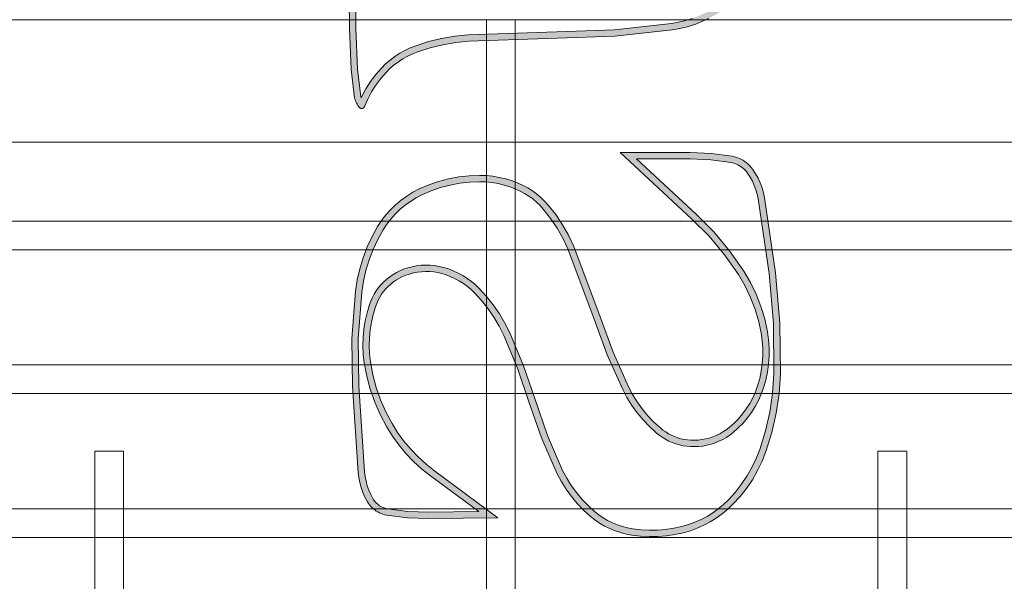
# Model space of a CAD drawing. Header units: millimetres. Extents: x -1097 to 62791, y -9731 to 18031.
# Tile 8 of 59: x 3218 to 3830, y -2303 to -1955. Entities that reach past the tile are written whole.
import ezdxf

# ---------------------------------------------------------------- set-up
doc = ezdxf.new("R2010")
doc.units = ezdxf.units.MM
doc.linetypes.add('DASHED', pattern=[19.05, 12.7, -6.35])
doc.layers.add('Ceiling', color=14, linetype='Continuous', lineweight=9)
doc.layers.add('E Celing Lighting', color=5, linetype='DASHED', lineweight=5)
doc.layers.add('RCP LAYOUT', color=9, linetype='Continuous', true_color=0x808080)

# ---------------------------------------------------------------- blocks, each defined once
blk = doc.blocks.new('kuaryfjeh')
at = {"ltscale": 0.25, "true_color": 0x808080}
h = blk.add_hatch(color=8, dxfattribs=at)
h.dxf.hatch_style = 1
h.paths.add_polyline_path([(72.908, -5.701), (72.938, -5.685), (72.271, -5.62), (71.2, -5.586), (69.738, -5.583), (69.527, -5.594), (69.32, -5.621), (69.125, -5.65), (69.133, -5.669), (69.142, -5.689), (69.153, -5.708), (69.165, -5.726), (69.178, -5.743), (69.193, -5.759), (69.208, -5.775), (69.224, -5.789), (69.242, -5.802), (69.264, -5.816), (69.352, -5.871), (69.439, -5.935), (69.522, -6.004), (69.601, -6.079), (69.674, -6.159), (69.742, -6.244), (69.805, -6.332), (69.861, -6.425), (69.911, -6.521), (69.955, -6.621), (70.066, -6.931), (70.153, -7.249), (70.214, -7.572), (70.25, -7.9), (70.261, -8.238), (70.247, -8.576), (70.206, -8.911), (70.14, -9.243), (70.102, -9.382), (70.054, -9.518), (69.997, -9.651), (69.932, -9.78), (69.857, -9.903), (69.775, -10.021), (69.684, -10.134), (69.59, -10.235), (69.283, -10.569), (69.278, -10.575), (69.273, -10.583), (69.268, -10.59), (69.264, -10.598), (69.261, -10.606), (69.258, -10.615), (69.305, -10.623), (69.392, -10.632), (69.515, -10.636), (69.549, -10.64), (69.583, -10.646), (69.617, -10.654), (69.65, -10.664), (69.682, -10.676), (69.714, -10.691), (69.744, -10.708), (69.773, -10.726), (69.801, -10.747), (69.828, -10.769), (69.885, -10.825), (69.938, -10.885), (69.986, -10.948), (70.03, -11.015), (70.07, -11.085), (70.12, -11.191), (70.163, -11.302), (70.198, -11.414), (70.225, -11.529), (70.253, -11.698), (70.27, -11.868), (70.286, -12.346), (70.318, -12.651), (70.37, -12.953), (70.443, -13.252), (70.536, -13.544), (70.586, -13.671), (70.644, -13.794), (70.711, -13.914), (70.784, -14.028), (70.866, -14.137), (70.954, -14.241), (71.049, -14.339), (71.15, -14.43), (71.256, -14.514), (71.427, -14.63), (71.605, -14.735), (71.789, -14.828), (71.979, -14.909), (72.174, -14.976), (72.373, -15.031), (72.574, -15.072), (73.634, -15.205), (74.7, -15.25), (75.887, -15.195), (77.065, -15.03), (77.22, -14.995), (77.373, -14.949), (77.523, -14.891), (77.668, -14.823), (77.807, -14.744), (77.941, -14.655), (78.068, -14.557), (78.187, -14.449), (78.299, -14.333), (78.408, -14.203), (78.509, -14.065), (78.601, -13.921), (78.683, -13.771), (78.755, -13.615), (78.817, -13.456), (78.868, -13.293), (78.909, -13.126), (78.939, -12.958), (79.083, -11.619), (79.134, -10.269), (79.205, -8.189), (79.236, -7.874), (79.289, -7.562), (79.364, -7.254), (79.46, -6.953), (79.51, -6.824), (79.569, -6.699), (79.637, -6.578), (79.712, -6.462), (79.796, -6.351), (79.886, -6.247), (79.983, -6.149), (80.136, -6.015), (80.299, -5.894), (80.47, -5.786), (80.65, -5.692), (80.687, -5.676), (80.678, -5.673), (80.658, -5.668), (80.008, -5.586), (79.054, -5.549), (77.366, -5.538), (77.308, -5.541), (77.252, -5.547), (77.197, -5.557), (77.143, -5.571), (77.09, -5.588), (77.038, -5.61), (76.988, -5.635), (76.985, -5.637), (76.982, -5.639), (76.98, -5.642), (76.978, -5.645), (76.976, -5.648), (76.975, -5.652), (76.974, -5.656), (76.974, -5.66), (76.974, -5.663), (76.975, -5.667), (76.977, -5.671), (76.978, -5.674), (77.189, -5.97), (77.423, -6.253), (77.538, -6.39), (77.647, -6.538), (77.745, -6.694), (77.833, -6.856), (77.91, -7.024), (77.975, -7.196), (78.029, -7.372), (78.071, -7.552), (78.245, -8.638), (78.338, -9.734), (78.347, -10.864), (78.269, -11.992), (78.22, -12.328), (78.145, -12.66), (78.046, -12.984), (77.922, -13.3), (77.774, -13.605), (77.715, -13.709), (77.648, -13.808), (77.575, -13.902), (77.495, -13.991), (77.409, -14.074), (77.318, -14.151), (77.221, -14.221), (77.12, -14.284), (77.015, -14.339), (76.906, -14.388), (76.553, -14.515), (76.191, -14.615), (75.823, -14.688), (75.451, -14.733), (75.066, -14.752), (74.681, -14.742), (74.298, -14.705), (73.918, -14.639), (73.764, -14.601), (73.614, -14.552), (73.467, -14.491), (73.325, -14.42), (73.188, -14.339), (73.058, -14.249), (72.934, -14.148), (72.818, -14.04), (72.765, -13.982), (72.716, -13.922), (72.671, -13.858), (72.631, -13.791), (72.595, -13.722), (72.564, -13.65), (72.538, -13.576), (72.517, -13.5), (72.313, -12.457), (72.174, -11.136), (72.129, -9.632), (72.164, -7.661), (72.189, -7.301), (72.238, -6.943), (72.312, -6.589), (72.344, -6.473), (72.385, -6.36), (72.434, -6.25), (72.491, -6.144), (72.555, -6.043), (72.627, -5.947), (72.676, -5.89), (72.729, -5.837), (72.785, -5.787), (72.845, -5.742)], flags=16)
h.paths.add_polyline_path([(77.387, -13.887), (77.46, -13.806), (77.527, -13.72), (77.587, -13.63), (77.642, -13.535), (77.784, -13.24), (77.904, -12.935), (78, -12.621), (78.072, -12.301), (78.12, -11.976), (78.197, -10.86), (78.188, -9.741), (78.096, -8.656), (77.924, -7.581), (77.884, -7.411), (77.833, -7.245), (77.771, -7.082), (77.699, -6.923), (77.616, -6.77), (77.523, -6.623), (77.42, -6.482), (77.308, -6.349), (77.069, -6.062), (76.853, -5.757), (76.847, -5.747), (76.842, -5.736), (76.837, -5.726), (76.833, -5.714), (76.83, -5.703), (76.827, -5.692), (76.825, -5.68), (76.824, -5.668), (76.824, -5.656), (76.825, -5.645), (76.826, -5.633), (76.828, -5.621), (76.831, -5.61), (76.835, -5.599), (76.839, -5.588), (76.844, -5.577), (76.85, -5.567), (76.856, -5.557), (76.863, -5.548), (76.871, -5.539), (76.879, -5.53), (76.888, -5.522), (76.897, -5.515), (76.907, -5.509), (76.917, -5.503), (76.976, -5.473), (77.038, -5.448), (77.101, -5.427), (77.165, -5.41), (77.231, -5.398), (77.297, -5.391), (77.363, -5.388), (79.057, -5.399), (80.02, -5.436), (80.685, -5.52), (80.716, -5.527), (80.746, -5.537), (80.776, -5.548), (80.805, -5.561), (80.834, -5.576), (80.861, -5.593), (80.887, -5.612), (80.911, -5.633), (80.915, -5.636), (80.918, -5.639), (80.921, -5.643), (80.924, -5.647), (80.926, -5.651), (80.928, -5.655), (80.93, -5.659), (80.932, -5.664), (80.933, -5.668), (80.934, -5.673), (80.935, -5.677), (80.935, -5.682), (80.935, -5.687), (80.935, -5.691), (80.934, -5.696), (80.934, -5.701), (80.932, -5.705), (80.931, -5.71), (80.929, -5.714), (80.927, -5.718), (80.925, -5.722), (80.922, -5.726), (80.92, -5.73), (80.917, -5.734), (80.913, -5.737), (80.91, -5.74), (80.906, -5.743), (80.902, -5.746), (80.898, -5.748), (80.894, -5.75), (80.89, -5.752), (80.714, -5.827), (80.545, -5.916), (80.384, -6.018), (80.23, -6.132), (80.086, -6.258), (79.996, -6.349), (79.912, -6.446), (79.835, -6.548), (79.765, -6.655), (79.703, -6.767), (79.648, -6.883), (79.601, -7.003), (79.508, -7.295), (79.436, -7.592), (79.385, -7.894), (79.354, -8.199), (79.284, -10.274), (79.233, -11.63), (79.087, -12.979), (79.056, -13.157), (79.013, -13.333), (78.958, -13.506), (78.893, -13.674), (78.817, -13.838), (78.73, -13.997), (78.633, -14.149), (78.527, -14.295), (78.411, -14.433), (78.292, -14.557), (78.164, -14.672), (78.029, -14.777), (77.886, -14.872), (77.737, -14.956), (77.582, -15.029), (77.422, -15.091), (77.259, -15.14), (77.092, -15.178), (75.901, -15.344), (74.701, -15.4), (73.622, -15.355), (72.55, -15.22), (72.338, -15.177), (72.13, -15.12), (71.925, -15.049), (71.726, -14.965), (71.533, -14.867), (71.346, -14.757), (71.168, -14.634), (71.053, -14.544), (70.945, -14.447), (70.843, -14.342), (70.748, -14.231), (70.661, -14.114), (70.582, -13.991), (70.511, -13.863), (70.448, -13.731), (70.395, -13.594), (70.299, -13.292), (70.223, -12.984), (70.169, -12.671), (70.137, -12.356), (70.121, -11.878), (70.105, -11.718), (70.078, -11.559), (70.053, -11.454), (70.021, -11.351), (69.982, -11.251), (69.936, -11.153), (69.902, -11.093), (69.864, -11.035), (69.822, -10.98), (69.776, -10.929), (69.727, -10.88), (69.708, -10.865), (69.688, -10.85), (69.667, -10.837), (69.646, -10.825), (69.623, -10.814), (69.601, -10.806), (69.577, -10.798), (69.553, -10.793), (69.529, -10.788), (69.505, -10.786), (69.382, -10.782), (69.285, -10.772), (69.188, -10.755), (69.181, -10.753), (69.174, -10.751), (69.167, -10.748), (69.161, -10.745), (69.154, -10.741), (69.148, -10.737), (69.143, -10.733), (69.137, -10.728), (69.132, -10.723), (69.127, -10.717), (69.123, -10.711), (69.119, -10.705), (69.115, -10.699), (69.112, -10.692), (69.109, -10.685), (69.107, -10.678), (69.106, -10.671), (69.104, -10.664), (69.104, -10.657), (69.103, -10.649), (69.104, -10.63), (69.106, -10.611), (69.109, -10.592), (69.114, -10.573), (69.12, -10.554), (69.128, -10.536), (69.136, -10.519), (69.146, -10.502), (69.157, -10.486), (69.169, -10.471), (69.48, -10.134), (69.571, -10.036), (69.655, -9.931), (69.732, -9.822), (69.801, -9.707), (69.862, -9.587), (69.914, -9.464), (69.959, -9.337), (69.994, -9.208), (70.058, -8.888), (70.097, -8.563), (70.111, -8.237), (70.101, -7.91), (70.066, -7.594), (70.007, -7.282), (69.923, -6.976), (69.816, -6.677), (69.776, -6.587), (69.73, -6.499), (69.679, -6.415), (69.622, -6.334), (69.56, -6.257), (69.494, -6.184), (69.422, -6.116), (69.347, -6.053), (69.267, -5.995), (69.184, -5.943), (69.157, -5.925), (69.131, -5.906), (69.107, -5.885), (69.084, -5.863), (69.062, -5.839), (69.043, -5.813), (69.025, -5.786), (69.009, -5.758), (68.995, -5.729), (68.983, -5.699), (68.981, -5.69), (68.978, -5.681), (68.977, -5.672), (68.976, -5.663), (68.975, -5.653), (68.976, -5.644), (68.977, -5.635), (68.978, -5.626), (68.98, -5.617), (68.983, -5.608), (68.986, -5.599), (68.99, -5.591), (68.994, -5.583), (68.999, -5.575), (69.004, -5.567), (69.01, -5.56), (69.016, -5.554), (69.023, -5.547), (69.03, -5.542), (69.038, -5.536), (69.046, -5.532), (69.054, -5.527), (69.062, -5.524), (69.071, -5.52), (69.08, -5.518), (69.295, -5.473), (69.514, -5.444), (69.734, -5.433), (71.202, -5.436), (72.281, -5.47), (73.016, -5.541), (73.05, -5.548), (73.084, -5.556), (73.117, -5.567), (73.149, -5.581), (73.18, -5.596), (73.21, -5.614), (73.239, -5.634), (73.242, -5.636), (73.244, -5.639), (73.247, -5.641), (73.249, -5.644), (73.251, -5.647), (73.253, -5.65), (73.255, -5.653), (73.257, -5.656), (73.258, -5.66), (73.259, -5.663), (73.26, -5.667), (73.26, -5.67), (73.261, -5.674), (73.261, -5.677), (73.261, -5.681), (73.26, -5.685), (73.26, -5.688), (73.259, -5.692), (73.258, -5.695), (73.257, -5.698), (73.255, -5.702), (73.254, -5.705), (73.252, -5.708), (73.25, -5.711), (73.247, -5.714), (73.245, -5.716), (73.242, -5.719), (73.24, -5.721), (73.237, -5.723), (73.234, -5.725), (73.231, -5.727), (73.227, -5.728), (73.224, -5.729), (73.221, -5.73), (73.159, -5.749), (73.099, -5.772), (73.041, -5.799), (72.985, -5.83), (72.931, -5.865), (72.88, -5.904), (72.831, -5.946), (72.786, -5.992), (72.744, -6.04), (72.679, -6.128), (72.62, -6.22), (72.569, -6.316), (72.524, -6.416), (72.487, -6.519), (72.457, -6.624), (72.386, -6.969), (72.339, -7.317), (72.314, -7.667), (72.279, -9.631), (72.324, -11.126), (72.461, -12.434), (72.663, -13.466), (72.681, -13.531), (72.704, -13.595), (72.731, -13.658), (72.762, -13.718), (72.797, -13.776), (72.836, -13.832), (72.879, -13.884), (72.925, -13.934), (73.033, -14.035), (73.148, -14.129), (73.269, -14.213), (73.396, -14.289), (73.529, -14.355), (73.665, -14.411), (73.806, -14.457), (73.949, -14.492), (74.318, -14.556), (74.69, -14.592), (75.064, -14.602), (75.438, -14.584), (75.799, -14.54), (76.157, -14.469), (76.508, -14.372), (76.851, -14.248), (76.95, -14.204), (77.045, -14.154), (77.138, -14.096), (77.225, -14.032), (77.309, -13.962)])
h = blk.add_hatch(color=8, dxfattribs=at)
h.dxf.hatch_style = 1
h.paths.add_polyline_path([(89.462, -5.752), (87.447, -5.617), (86.342, -5.606), (85.242, -5.689), (84.987, -5.728), (84.734, -5.785), (84.486, -5.86), (84.244, -5.953), (84.009, -6.063), (83.782, -6.189), (83.652, -6.274), (83.529, -6.368), (83.413, -6.472), (83.304, -6.583), (83.204, -6.703), (83.113, -6.829), (83.031, -6.962), (82.959, -7.1), (82.867, -7.314), (82.791, -7.535), (82.732, -7.76), (82.689, -7.989), (82.663, -8.221), (82.655, -8.454), (82.659, -8.599), (82.674, -8.744), (82.698, -8.887), (82.731, -9.029), (82.773, -9.168), (82.825, -9.303), (82.873, -9.409), (82.928, -9.511), (82.99, -9.608), (83.058, -9.702), (83.132, -9.79), (83.212, -9.874), (83.297, -9.951), (83.513, -10.122), (83.741, -10.275), (83.98, -10.411), (84.228, -10.528), (85.877, -11.144), (86.713, -11.449), (87.531, -11.815), (87.721, -11.916), (87.904, -12.03), (88.079, -12.156), (88.244, -12.294), (88.401, -12.442), (88.546, -12.601), (88.602, -12.67), (88.653, -12.743), (88.699, -12.818), (88.74, -12.897), (88.775, -12.978), (88.806, -13.062), (88.83, -13.147), (88.849, -13.234), (88.863, -13.321), (88.871, -13.41), (88.872, -13.499), (88.868, -13.597), (88.857, -13.696), (88.839, -13.793), (88.815, -13.889), (88.784, -13.983), (88.747, -14.074), (88.704, -14.163), (88.655, -14.249), (88.601, -14.331), (88.541, -14.409), (88.434, -14.53), (88.319, -14.643), (88.197, -14.747), (88.067, -14.842), (87.931, -14.928), (87.79, -15.004), (87.643, -15.07), (87.492, -15.125), (87.309, -15.177), (87.123, -15.217), (86.934, -15.243), (86.744, -15.257), (86.554, -15.256), (86.364, -15.243), (86.175, -15.216), (85.875, -15.151), (85.581, -15.062), (85.295, -14.95), (85.019, -14.816), (84.753, -14.661), (84.277, -14.327), (83.831, -13.954), (83.42, -13.546), (82.116, -12.139), (82.116, -13.4), (82.138, -13.883), (82.203, -14.359), (82.212, -14.401), (82.224, -14.442), (82.239, -14.482), (82.257, -14.521), (82.277, -14.559), (82.3, -14.595), (82.326, -14.629), (82.353, -14.662), (82.383, -14.692), (82.415, -14.72), (82.449, -14.746), (82.542, -14.807), (82.638, -14.86), (82.739, -14.906), (82.842, -14.944), (82.948, -14.974), (83.057, -14.997), (84.809, -15.254), (85.984, -15.355), (87.162, -15.368), (87.614, -15.337), (88.062, -15.272), (88.504, -15.172), (88.937, -15.037), (89.154, -14.951), (89.365, -14.849), (89.568, -14.732), (89.762, -14.601), (89.947, -14.456), (90.121, -14.298), (90.23, -14.183), (90.332, -14.06), (90.425, -13.931), (90.509, -13.795), (90.583, -13.654), (90.648, -13.508), (90.702, -13.358), (90.746, -13.204), (90.787, -13.015), (90.815, -12.824), (90.83, -12.631), (90.833, -12.438), (90.823, -12.245), (90.801, -12.053), (90.778, -11.93), (90.747, -11.808), (90.708, -11.69), (90.66, -11.574), (90.605, -11.462), (90.542, -11.354), (90.471, -11.251), (90.394, -11.153), (90.256, -11.001), (90.108, -10.859), (89.95, -10.728), (89.784, -10.608), (89.61, -10.5), (89.429, -10.405), (88.613, -10.048), (87.768, -9.756), (86.976, -9.487), (86.2, -9.161), (85.973, -9.047), (85.754, -8.918), (85.545, -8.774), (85.346, -8.616), (85.158, -8.445), (85.073, -8.356), (84.993, -8.261), (84.921, -8.162), (84.855, -8.057), (84.796, -7.949), (84.744, -7.837), (84.7, -7.721), (84.663, -7.603), (84.639, -7.5), (84.622, -7.396), (84.613, -7.29), (84.61, -7.184), (84.615, -7.079), (84.628, -6.973), (84.648, -6.869), (84.675, -6.767), (84.709, -6.667), (84.744, -6.582), (84.786, -6.5), (84.832, -6.421), (84.884, -6.346), (84.941, -6.274), (85.002, -6.206), (85.068, -6.142), (85.138, -6.083), (85.212, -6.029), (85.289, -5.981), (85.37, -5.937), (85.453, -5.899), (85.538, -5.867), (85.728, -5.811), (85.92, -5.767), (86.115, -5.736), (86.312, -5.718), (86.509, -5.714), (86.706, -5.723), (86.903, -5.745), (87.216, -5.803), (87.525, -5.885), (87.826, -5.99), (88.119, -6.118), (88.401, -6.267), (88.622, -6.405), (88.833, -6.558), (89.033, -6.725), (89.222, -6.905), (89.398, -7.098), (89.558, -7.301), (90.398, -8.436), (90.409, -7.258), (90.391, -6.772), (90.33, -6.292), (90.324, -6.26), (90.315, -6.228), (90.304, -6.196), (90.29, -6.166), (90.275, -6.136), (90.258, -6.107), (90.239, -6.08), (90.218, -6.054), (90.196, -6.03), (90.172, -6.007), (90.146, -5.986), (90.119, -5.966), (90.091, -5.949), (89.993, -5.897), (89.892, -5.853), (89.788, -5.816), (89.681, -5.787), (89.573, -5.766)], flags=16)
h.paths.add_polyline_path([(90.543, -8.885), (89.439, -7.392), (89.283, -7.196), (89.114, -7.01), (88.933, -6.837), (88.741, -6.676), (88.539, -6.53), (88.326, -6.397), (88.054, -6.253), (87.772, -6.13), (87.481, -6.028), (87.183, -5.949), (86.881, -5.893), (86.694, -5.872), (86.507, -5.864), (86.32, -5.868), (86.134, -5.885), (85.949, -5.914), (85.766, -5.956), (85.586, -6.01), (85.51, -6.038), (85.436, -6.072), (85.365, -6.11), (85.296, -6.153), (85.231, -6.201), (85.168, -6.254), (85.11, -6.31), (85.055, -6.371), (85.005, -6.435), (84.959, -6.502), (84.917, -6.572), (84.881, -6.645), (84.849, -6.72), (84.819, -6.811), (84.794, -6.903), (84.776, -6.996), (84.765, -7.091), (84.76, -7.186), (84.762, -7.282), (84.771, -7.377), (84.786, -7.471), (84.808, -7.564), (84.842, -7.672), (84.882, -7.779), (84.93, -7.882), (84.984, -7.981), (85.045, -8.077), (85.112, -8.169), (85.184, -8.256), (85.263, -8.337), (85.443, -8.502), (85.634, -8.653), (85.835, -8.791), (86.045, -8.915), (86.263, -9.025), (87.029, -9.346), (87.816, -9.614), (88.668, -9.909), (89.494, -10.27), (89.685, -10.37), (89.867, -10.484), (90.042, -10.61), (90.208, -10.747), (90.363, -10.896), (90.508, -11.056), (90.592, -11.162), (90.668, -11.274), (90.737, -11.391), (90.797, -11.512), (90.848, -11.637), (90.891, -11.766), (90.925, -11.897), (90.95, -12.031), (90.973, -12.232), (90.983, -12.435), (90.98, -12.638), (90.964, -12.841), (90.934, -13.042), (90.892, -13.24), (90.845, -13.404), (90.787, -13.564), (90.718, -13.719), (90.639, -13.87), (90.55, -14.014), (90.451, -14.152), (90.342, -14.283), (90.225, -14.405), (90.044, -14.571), (89.851, -14.722), (89.648, -14.86), (89.435, -14.982), (89.214, -15.088), (88.987, -15.178), (88.543, -15.317), (88.089, -15.42), (87.629, -15.487), (87.166, -15.518), (85.977, -15.505), (84.792, -15.403), (83.031, -15.145), (82.912, -15.12), (82.795, -15.087), (82.681, -15.044), (82.571, -14.994), (82.464, -14.935), (82.362, -14.869), (82.32, -14.836), (82.28, -14.801), (82.243, -14.763), (82.208, -14.723), (82.176, -14.68), (82.148, -14.635), (82.122, -14.588), (82.1, -14.539), (82.082, -14.489), (82.067, -14.438), (82.055, -14.385), (81.989, -13.896), (81.966, -13.403), (81.966, -11.756), (83.528, -13.442), (83.932, -13.843), (84.368, -14.208), (84.834, -14.534), (85.089, -14.683), (85.355, -14.812), (85.63, -14.92), (85.913, -15.005), (86.201, -15.068), (86.379, -15.094), (86.559, -15.106), (86.739, -15.107), (86.918, -15.094), (87.097, -15.069), (87.273, -15.032), (87.446, -14.982), (87.587, -14.931), (87.724, -14.869), (87.856, -14.799), (87.983, -14.718), (88.103, -14.629), (88.218, -14.532), (88.325, -14.427), (88.425, -14.314), (88.479, -14.244), (88.528, -14.17), (88.571, -14.093), (88.61, -14.013), (88.643, -13.931), (88.671, -13.847), (88.692, -13.761), (88.708, -13.674), (88.718, -13.586), (88.722, -13.497), (88.721, -13.418), (88.714, -13.339), (88.702, -13.261), (88.685, -13.184), (88.663, -13.108), (88.636, -13.034), (88.604, -12.962), (88.568, -12.892), (88.527, -12.825), (88.482, -12.76), (88.433, -12.699), (88.294, -12.547), (88.145, -12.406), (87.987, -12.275), (87.82, -12.154), (87.646, -12.046), (87.465, -11.95), (86.657, -11.588), (85.825, -11.285), (84.17, -10.666), (83.911, -10.544), (83.662, -10.403), (83.425, -10.243), (83.2, -10.066), (83.107, -9.981), (83.02, -9.89), (82.94, -9.794), (82.866, -9.693), (82.799, -9.586), (82.739, -9.476), (82.686, -9.361), (82.631, -9.216), (82.586, -9.068), (82.55, -8.917), (82.525, -8.764), (82.51, -8.609), (82.504, -8.454), (82.513, -8.21), (82.54, -7.967), (82.585, -7.727), (82.648, -7.491), (82.727, -7.26), (82.823, -7.036), (82.901, -6.888), (82.988, -6.746), (83.086, -6.61), (83.193, -6.483), (83.309, -6.363), (83.433, -6.253), (83.566, -6.152), (83.705, -6.06), (83.941, -5.929), (84.185, -5.815), (84.438, -5.718), (84.696, -5.64), (84.959, -5.58), (85.225, -5.539), (86.338, -5.456), (87.453, -5.467), (89.475, -5.603), (89.596, -5.617), (89.715, -5.641), (89.832, -5.673), (89.947, -5.713), (90.058, -5.762), (90.166, -5.819), (90.203, -5.842), (90.238, -5.867), (90.271, -5.895), (90.303, -5.924), (90.332, -5.956), (90.359, -5.99), (90.384, -6.026), (90.406, -6.063), (90.426, -6.102), (90.443, -6.141), (90.458, -6.182), (90.469, -6.224), (90.478, -6.267), (90.541, -6.76), (90.559, -7.256)])
at = {"layer": 'E Celing Lighting', "color": 8, "true_color": 0x808080}
for points in [[(77.363, -5.388), (79.057, -5.399), (80.02, -5.436), (80.685, -5.52), (80.716, -5.527), (80.746, -5.537), (80.776, -5.548), (80.805, -5.561), (80.834, -5.576), (80.861, -5.593), (80.887, -5.612), (80.911, -5.633), (80.915, -5.636), (80.918, -5.639), (80.921, -5.643), (80.924, -5.647), (80.926, -5.651), (80.928, -5.655), (80.93, -5.659), (80.932, -5.664), (80.933, -5.668), (80.934, -5.673), (80.935, -5.677), (80.935, -5.682), (80.935, -5.687), (80.935, -5.691), (80.934, -5.696), (80.934, -5.701), (80.932, -5.705), (80.931, -5.71), (80.929, -5.714), (80.927, -5.718), (80.925, -5.722), (80.922, -5.726), (80.92, -5.73), (80.917, -5.734), (80.913, -5.737), (80.91, -5.74), (80.906, -5.743), (80.902, -5.746), (80.898, -5.748), (80.894, -5.75), (80.89, -5.752), (80.714, -5.827), (80.545, -5.916), (80.384, -6.018), (80.23, -6.132), (80.086, -6.258), (79.996, -6.349), (79.912, -6.446), (79.835, -6.548), (79.765, -6.655), (79.703, -6.767), (79.648, -6.883), (79.601, -7.003), (79.508, -7.295), (79.436, -7.592), (79.385, -7.894), (79.354, -8.199), (79.284, -10.274), (79.233, -11.63), (79.087, -12.979), (79.056, -13.157), (79.013, -13.333), (78.958, -13.506), (78.893, -13.674), (78.817, -13.838)], [(78.817, -13.456), (78.868, -13.293), (78.909, -13.126), (78.939, -12.958), (79.083, -11.619), (79.134, -10.269), (79.205, -8.189), (79.236, -7.874), (79.289, -7.562), (79.364, -7.254), (79.46, -6.953), (79.51, -6.824), (79.569, -6.699), (79.637, -6.578), (79.712, -6.462), (79.796, -6.351), (79.886, -6.247), (79.983, -6.149), (80.136, -6.015), (80.299, -5.894), (80.47, -5.786), (80.65, -5.692), (80.687, -5.676), (80.678, -5.673), (80.658, -5.668), (80.008, -5.586), (79.054, -5.549), (77.366, -5.538)]]:
    blk.add_lwpolyline(points, dxfattribs=at)
for points in [[(90.543, -8.885), (89.439, -7.392), (89.283, -7.196), (89.114, -7.01), (88.933, -6.837), (88.741, -6.676), (88.539, -6.53), (88.326, -6.397), (88.054, -6.253), (87.772, -6.13), (87.481, -6.028), (87.183, -5.949), (86.881, -5.893), (86.694, -5.872), (86.507, -5.864), (86.32, -5.868), (86.134, -5.885), (85.949, -5.914), (85.766, -5.956), (85.586, -6.01), (85.51, -6.038), (85.436, -6.072), (85.365, -6.11), (85.296, -6.153), (85.231, -6.201), (85.168, -6.254), (85.11, -6.31), (85.055, -6.371), (85.005, -6.435), (84.959, -6.502), (84.917, -6.572), (84.881, -6.645), (84.849, -6.72), (84.819, -6.811), (84.794, -6.903), (84.776, -6.996), (84.765, -7.091), (84.76, -7.186), (84.762, -7.282), (84.771, -7.377), (84.786, -7.471), (84.808, -7.564), (84.842, -7.672), (84.882, -7.779), (84.93, -7.882), (84.984, -7.981), (85.045, -8.077), (85.112, -8.169), (85.184, -8.256), (85.263, -8.337), (85.443, -8.502), (85.634, -8.653), (85.835, -8.791), (86.045, -8.915), (86.263, -9.025), (87.029, -9.346), (87.816, -9.614), (88.668, -9.909), (89.494, -10.27), (89.685, -10.37), (89.867, -10.484), (90.042, -10.61), (90.208, -10.747), (90.363, -10.896), (90.508, -11.056), (90.592, -11.162), (90.668, -11.274), (90.737, -11.391), (90.797, -11.512), (90.848, -11.637), (90.891, -11.766), (90.925, -11.897), (90.95, -12.031), (90.973, -12.232), (90.983, -12.435), (90.98, -12.638), (90.964, -12.841), (90.934, -13.042), (90.892, -13.24), (90.845, -13.404), (90.787, -13.564), (90.718, -13.719), (90.639, -13.87), (90.55, -14.014), (90.451, -14.152), (90.342, -14.283), (90.225, -14.405), (90.044, -14.571), (89.851, -14.722), (89.648, -14.86), (89.435, -14.982), (89.214, -15.088), (88.987, -15.178), (88.543, -15.317), (88.089, -15.42), (87.629, -15.487), (87.166, -15.518), (85.977, -15.505), (84.792, -15.403), (83.031, -15.145), (82.912, -15.12), (82.795, -15.087), (82.681, -15.044), (82.571, -14.994), (82.464, -14.935), (82.362, -14.869), (82.32, -14.836), (82.28, -14.801), (82.243, -14.763), (82.208, -14.723), (82.176, -14.68), (82.148, -14.635), (82.122, -14.588), (82.1, -14.539), (82.082, -14.489), (82.067, -14.438), (82.055, -14.385), (81.989, -13.896), (81.966, -13.403), (81.966, -11.756), (83.528, -13.442), (83.932, -13.843), (84.368, -14.208), (84.834, -14.534), (85.089, -14.683), (85.355, -14.812), (85.63, -14.92), (85.913, -15.005), (86.201, -15.068), (86.379, -15.094), (86.559, -15.106), (86.739, -15.107), (86.918, -15.094), (87.097, -15.069), (87.273, -15.032), (87.446, -14.982), (87.587, -14.931), (87.724, -14.869), (87.856, -14.799), (87.983, -14.718), (88.103, -14.629), (88.218, -14.532), (88.325, -14.427), (88.425, -14.314), (88.479, -14.244), (88.528, -14.17), (88.571, -14.093), (88.61, -14.013), (88.643, -13.931), (88.671, -13.847), (88.692, -13.761), (88.708, -13.674), (88.718, -13.586), (88.722, -13.497), (88.721, -13.418), (88.714, -13.339), (88.702, -13.261), (88.685, -13.184), (88.663, -13.108), (88.636, -13.034), (88.604, -12.962), (88.568, -12.892), (88.527, -12.825), (88.482, -12.76), (88.433, -12.699), (88.294, -12.547), (88.145, -12.406), (87.987, -12.275), (87.82, -12.154), (87.646, -12.046), (87.465, -11.95), (86.657, -11.588), (85.825, -11.285), (84.17, -10.666), (83.911, -10.544), (83.662, -10.403), (83.425, -10.243), (83.2, -10.066), (83.107, -9.981), (83.02, -9.89), (82.94, -9.794), (82.866, -9.693), (82.799, -9.586), (82.739, -9.476), (82.686, -9.361), (82.631, -9.216), (82.586, -9.068), (82.55, -8.917), (82.525, -8.764), (82.51, -8.609), (82.504, -8.454), (82.513, -8.21), (82.54, -7.967), (82.585, -7.727), (82.648, -7.491), (82.727, -7.26), (82.823, -7.036), (82.901, -6.888), (82.988, -6.746), (83.086, -6.61), (83.193, -6.483), (83.309, -6.363), (83.433, -6.253), (83.566, -6.152), (83.705, -6.06), (83.941, -5.929), (84.185, -5.815), (84.438, -5.718), (84.696, -5.64), (84.959, -5.58), (85.225, -5.539), (86.338, -5.456), (87.453, -5.467), (89.475, -5.603), (89.596, -5.617), (89.715, -5.641), (89.832, -5.673), (89.947, -5.713), (90.058, -5.762), (90.166, -5.819), (90.203, -5.842), (90.238, -5.867), (90.271, -5.895), (90.303, -5.924), (90.332, -5.956), (90.359, -5.99), (90.384, -6.026), (90.406, -6.063), (90.426, -6.102), (90.443, -6.141), (90.458, -6.182), (90.469, -6.224), (90.478, -6.267), (90.541, -6.76), (90.559, -7.256)], [(89.462, -5.752), (87.447, -5.617), (86.342, -5.606), (85.242, -5.689), (84.987, -5.728), (84.734, -5.785), (84.486, -5.86), (84.244, -5.953), (84.009, -6.063), (83.782, -6.189), (83.652, -6.274), (83.529, -6.368), (83.413, -6.472), (83.304, -6.583), (83.204, -6.703), (83.113, -6.829), (83.031, -6.962), (82.959, -7.1), (82.867, -7.314), (82.791, -7.535), (82.732, -7.76), (82.689, -7.989), (82.663, -8.221), (82.655, -8.454), (82.659, -8.599), (82.674, -8.744), (82.698, -8.887), (82.731, -9.029), (82.773, -9.168), (82.825, -9.303), (82.873, -9.409), (82.928, -9.511), (82.99, -9.608), (83.058, -9.702), (83.132, -9.79), (83.212, -9.874), (83.297, -9.951), (83.513, -10.122), (83.741, -10.275), (83.98, -10.411), (84.228, -10.528), (85.877, -11.144), (86.713, -11.449), (87.531, -11.815), (87.721, -11.916), (87.904, -12.03), (88.079, -12.156), (88.244, -12.294), (88.401, -12.442), (88.546, -12.601), (88.602, -12.67), (88.653, -12.743), (88.699, -12.818), (88.74, -12.897), (88.775, -12.978), (88.806, -13.062), (88.83, -13.147), (88.849, -13.234), (88.863, -13.321), (88.871, -13.41), (88.872, -13.499), (88.868, -13.597), (88.857, -13.696), (88.839, -13.793), (88.815, -13.889), (88.784, -13.983), (88.747, -14.074), (88.704, -14.163), (88.655, -14.249), (88.601, -14.331), (88.541, -14.409), (88.434, -14.53), (88.319, -14.643), (88.197, -14.747), (88.067, -14.842), (87.931, -14.928), (87.79, -15.004), (87.643, -15.07), (87.492, -15.125), (87.309, -15.177), (87.123, -15.217), (86.934, -15.243), (86.744, -15.257), (86.554, -15.256), (86.364, -15.243), (86.175, -15.216), (85.875, -15.151), (85.581, -15.062), (85.295, -14.95), (85.019, -14.816), (84.753, -14.661), (84.277, -14.327), (83.831, -13.954), (83.42, -13.546), (82.116, -12.139), (82.116, -13.4), (82.138, -13.883), (82.203, -14.359), (82.212, -14.401), (82.224, -14.442), (82.239, -14.482), (82.257, -14.521), (82.277, -14.559), (82.3, -14.595), (82.326, -14.629), (82.353, -14.662), (82.383, -14.692), (82.415, -14.72), (82.449, -14.746), (82.542, -14.807), (82.638, -14.86), (82.739, -14.906), (82.842, -14.944), (82.948, -14.974), (83.057, -14.997), (84.809, -15.254), (85.984, -15.355), (87.162, -15.368), (87.614, -15.337), (88.062, -15.272), (88.504, -15.172), (88.937, -15.037), (89.154, -14.951), (89.365, -14.849), (89.568, -14.732), (89.762, -14.601), (89.947, -14.456), (90.121, -14.298), (90.23, -14.183), (90.332, -14.06), (90.425, -13.931), (90.509, -13.795), (90.583, -13.654), (90.648, -13.508), (90.702, -13.358), (90.746, -13.204), (90.787, -13.015), (90.815, -12.824), (90.83, -12.631), (90.833, -12.438), (90.823, -12.245), (90.801, -12.053), (90.778, -11.93), (90.747, -11.808), (90.708, -11.69), (90.66, -11.574), (90.605, -11.462), (90.542, -11.354), (90.471, -11.251), (90.394, -11.153), (90.256, -11.001), (90.108, -10.859), (89.95, -10.728), (89.784, -10.608), (89.61, -10.5), (89.429, -10.405), (88.613, -10.048), (87.768, -9.756), (86.976, -9.487), (86.2, -9.161), (85.973, -9.047), (85.754, -8.918), (85.545, -8.774), (85.346, -8.616), (85.158, -8.445), (85.073, -8.356), (84.993, -8.261), (84.921, -8.162), (84.855, -8.057), (84.796, -7.949), (84.744, -7.837), (84.7, -7.721), (84.663, -7.603), (84.639, -7.5), (84.622, -7.396), (84.613, -7.29), (84.61, -7.184), (84.615, -7.079), (84.628, -6.973), (84.648, -6.869), (84.675, -6.767), (84.709, -6.667), (84.744, -6.582), (84.786, -6.5), (84.832, -6.421), (84.884, -6.346), (84.941, -6.274), (85.002, -6.206), (85.068, -6.142), (85.138, -6.083), (85.212, -6.029), (85.289, -5.981), (85.37, -5.937), (85.453, -5.899), (85.538, -5.867), (85.728, -5.811), (85.92, -5.767), (86.115, -5.736), (86.312, -5.718), (86.509, -5.714), (86.706, -5.723), (86.903, -5.745), (87.216, -5.803), (87.525, -5.885), (87.826, -5.99), (88.119, -6.118), (88.401, -6.267), (88.622, -6.405), (88.833, -6.558), (89.033, -6.725), (89.222, -6.905), (89.398, -7.098), (89.558, -7.301), (90.398, -8.436), (90.409, -7.258), (90.391, -6.772), (90.33, -6.292), (90.324, -6.26), (90.315, -6.228), (90.304, -6.196), (90.29, -6.166), (90.275, -6.136), (90.258, -6.107), (90.239, -6.08), (90.218, -6.054), (90.196, -6.03), (90.172, -6.007), (90.146, -5.986), (90.119, -5.966), (90.091, -5.949), (89.993, -5.897), (89.892, -5.853), (89.788, -5.816), (89.681, -5.787), (89.573, -5.766)]]:
    blk.add_lwpolyline(points, close=True, dxfattribs=at)
blk = doc.blocks.new('ceiling inst 2')
at = {"color": 8, "lineweight": 0, "ltscale": 0.25, "true_color": 0x808080}
for points in [[(1722740.061, -79108.617), (1722783.851, -79108.617), (1722783.851, -79057.793), (1722740.061, -79057.793)], [(1722743.061, -79105.617), (1722780.851, -79105.617), (1722780.851, -79060.793), (1722743.061, -79060.793)]]:
    blk.add_lwpolyline(points, close=True, dxfattribs=at)
at = {"layer": 'Ceiling', "color": 8, "lineweight": 0, "ltscale": 0.25, "true_color": 0x808080}
for points in [[(1722761.604, -79108.617), (1722762.308, -79108.617), (1722762.308, -79057.793), (1722761.604, -79057.793)], [(1722783.851, -79063.423), (1722740.061, -79063.423), (1722740.061, -79062.719), (1722783.851, -79062.719)], [(1722780.333, -79066.237), (1722780.333, -79066.941), (1722743.583, -79066.941), (1722743.583, -79066.237)], [(1722752.023, -79098.062), (1722752.726, -79098.062), (1722752.726, -79068.348), (1722752.023, -79068.348)], [(1722771.186, -79098.062), (1722771.889, -79098.062), (1722771.889, -79068.348), (1722771.186, -79068.348)], [(1722776.817, -79069.755), (1722776.817, -79070.459), (1722747.103, -79070.459), (1722747.103, -79069.755)]]:
    blk.add_lwpolyline(points, close=True, dxfattribs=at)
blk = doc.blocks.new('grid 2')
at = {"color": 8, "true_color": 0x808080, "xscale": -1}
blk.add_blockref('ceiling inst 2', (3444354.934, 115.665), dxfattribs=at)
blk = doc.blocks.new('IRISH HOUSE-RCP LAYOUT')
at = {"xscale": 25.4, "yscale": 25.4, "zscale": 25.4}
blk.add_blockref('grid 2', (-43724944.67, 2003175.56), dxfattribs=at)
at = {"layer": 'E Celing Lighting', "color": 8, "true_color": 0x808080, "xscale": -26.46582335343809, "yscale": 26.46582335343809, "zscale": 26.46582335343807, "rotation": 90}
blk.add_blockref('kuaryfjeh', (3280.06, 132.29), dxfattribs=at)

msp = doc.modelspace()

# ---------------------------------------------------------------- block references
at = {"layer": 'RCP LAYOUT'}
msp.add_blockref('IRISH HOUSE-RCP LAYOUT', (0, 0), dxfattribs=at)

doc.saveas('drawing.dxf')
